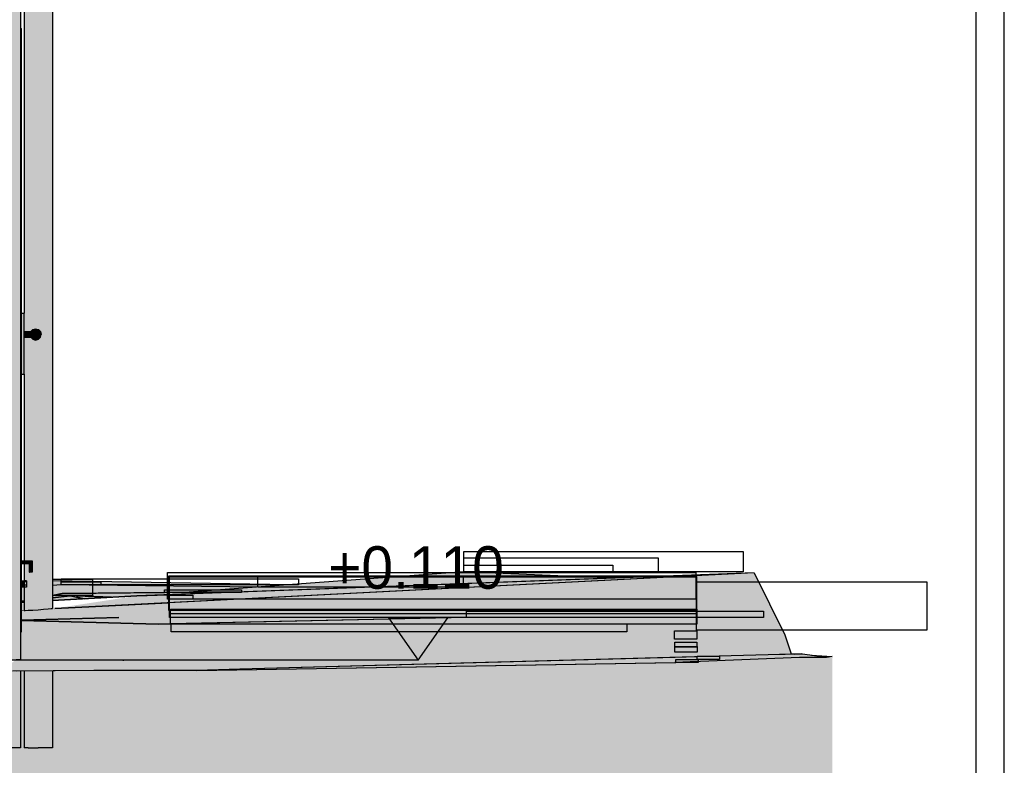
# Model space of a CAD drawing. Header units: metres. Extents: x 0 to 0.84, y 0 to 0.297.
# Tile 23 of 50: x 0.507 to 0.541, y 0.078 to 0.104. Entities that reach past the tile are written whole.
import ezdxf

# ---------------------------------------------------------------- set-up
doc = ezdxf.new("R2010")
doc.units = ezdxf.units.M
doc.linetypes.add('Teckovana 0.5x', pattern=[0.04, 0, -0.04])
for name, color, linetype, lineweight in [('Füllfläche', 7, 'Continuous', 13), ('Maßlinie 1_100', 7, 'Continuous', 25), ('Standard', 7, 'Continuous', 25)]:
    doc.layers.add(name, color=color, linetype=linetype, lineweight=lineweight)
doc.styles.add('ARIAL', font='ARIAL.TTF')
picture_1 = doc.add_image_def('image1.jpg', size_in_pixel=(1024, 1024))

msp = doc.modelspace()

# ---------------------------------------------------------------- hatches: boundary and pattern name
at = {"layer": 'Füllfläche', "linetype": 'Continuous', "lineweight": 25, "true_color": 0xababab, "transparency": 33554687}
msp.add_hatch(color=253, dxfattribs=at).paths.add_polyline_path([(0.071015, 0.078505), (0.071015, 0.057905), (0.535391, 0.057905), (0.535391, 0.081805), (0.506566, 0.081422), (0.42, 0.080354), (0.365207, 0.079894), (0.338434, 0.079638), (0.322602, 0.07908), (0.272598, 0.079208), (0.21, 0.078311), (0.15814, 0.078567), (0.095848, 0.078499)])
at = {"layer": 'Maßlinie 1_100', "linetype": 'Continuous', "lineweight": 25, "transparency": 33554687}
msp.add_hatch(color=7, dxfattribs=at).paths.add_polyline_path([(0.520765, 0.083197), (0.519715, 0.083197), (0.520765, 0.081697)])
at = {"layer": 'Standard', "linetype": 'Continuous', "lineweight": 25, "true_color": 0xf3f3f3, "transparency": 33554687}
h = msp.add_hatch(color=7, dxfattribs=at)
h.paths.add_polyline_path([(0.50671, 0.083099), (0.50671, 0.116099), (0.50491, 0.116099), (0.50491, 0.083099)])
h.paths.add_polyline_path([(0.39731, 0.116099), (0.39731, 0.083099), (0.50391, 0.083099), (0.50391, 0.116099)])
h.paths.add_polyline_path([(0.40801, 0.111449), (0.43741, 0.111449), (0.43741, 0.085199), (0.43756, 0.085199), (0.43756, 0.085199), (0.43756, 0.085099), (0.43756, 0.085099), (0.43756, 0.084799), (0.40786, 0.084799), (0.40786, 0.085199), (0.40801, 0.085199)], flags=16)
h.paths.add_polyline_path([(0.44801, 0.111449), (0.47741, 0.111449), (0.47741, 0.085199), (0.47756, 0.085199), (0.47756, 0.085199), (0.47756, 0.085099), (0.47756, 0.085099), (0.47756, 0.084799), (0.44786, 0.084799), (0.44786, 0.085199), (0.44801, 0.085199)], flags=16)
at = {"layer": 'Standard', "linetype": 'Continuous', "lineweight": 25, "true_color": 0xbababa, "transparency": 33554687}
h = msp.add_hatch(color=9, dxfattribs=at)
h.paths.add_polyline_path([(0.506877, 0.116175), (0.50684, 0.116175), (0.50684, 0.112966), (0.506877, 0.112966)])
h.paths.add_polyline_path([(0.50684, 0.093949), (0.506848, 0.093949), (0.506848, 0.093299), (0.506877, 0.093299), (0.506877, 0.112366), (0.50684, 0.112366)])
h.paths.add_polyline_path([(0.506848, 0.091799), (0.50684, 0.091799), (0.50684, 0.085199), (0.506877, 0.085199), (0.506877, 0.093099), (0.506848, 0.093099)])
h.paths.add_polyline_path([(0.50684, 0.083451), (0.506877, 0.083451), (0.506877, 0.085099), (0.50684, 0.085099)])
h.paths.add_polyline_path([(0.50684, 0.078599), (0.506877, 0.078599), (0.506877, 0.08131), (0.50684, 0.08131)])
h = msp.add_hatch(color=9, dxfattribs=at)
h.paths.add_polyline_path([(0.506985, 0.116175), (0.506877, 0.116175), (0.506877, 0.112966), (0.506985, 0.112966)])
h.paths.add_polyline_path([(0.506877, 0.093299), (0.506985, 0.093299), (0.506985, 0.112366), (0.506877, 0.112366)])
h.paths.add_polyline_path([(0.506877, 0.085199), (0.506985, 0.085199), (0.506985, 0.093099), (0.506877, 0.093099)])
h.paths.add_polyline_path([(0.506877, 0.083451), (0.506985, 0.083457), (0.506985, 0.085099), (0.506877, 0.085099)])
h.paths.add_polyline_path([(0.506877, 0.078599), (0.506985, 0.078599), (0.506985, 0.081311), (0.506877, 0.08131)])
at = {"layer": 'Standard', "linetype": 'Continuous', "lineweight": 25, "true_color": 0xc4c4c4, "transparency": 33554687}
h = msp.add_hatch(color=9, dxfattribs=at)
h.paths.add_polyline_path([(0.507146, 0.116175), (0.506985, 0.116175), (0.506985, 0.112966), (0.507146, 0.112966)])
h.paths.add_polyline_path([(0.506985, 0.093299), (0.507074, 0.093299), (0.507146, 0.093371), (0.507146, 0.112366), (0.506985, 0.112366)])
h.paths.add_polyline_path([(0.506985, 0.085199), (0.50713, 0.085199), (0.50713, 0.084799), (0.507031, 0.084799), (0.50702, 0.084799), (0.50702, 0.085099), (0.506985, 0.085099), (0.506985, 0.083457), (0.507146, 0.083466), (0.507146, 0.093027), (0.507074, 0.093099), (0.506985, 0.093099)])
h.paths.add_polyline_path([(0.506985, 0.078599), (0.507146, 0.078599), (0.507146, 0.081312), (0.506985, 0.081311)])
at = {"layer": 'Standard', "linetype": 'Continuous', "lineweight": 25, "true_color": 0xcdcdcd, "transparency": 33554687}
h = msp.add_hatch(color=254, dxfattribs=at)
h.paths.add_polyline_path([(0.507338, 0.116175), (0.507146, 0.116175), (0.507146, 0.112966), (0.50726, 0.112966), (0.50726, 0.112366), (0.507146, 0.112366), (0.507146, 0.093371), (0.507148, 0.093372), (0.507247, 0.093399), (0.507338, 0.093375)])
h.paths.add_polyline_path([(0.507146, 0.083466), (0.507338, 0.083479), (0.507338, 0.093023), (0.507247, 0.092999), (0.507148, 0.093026), (0.507146, 0.093027)])
h.paths.add_polyline_path([(0.507146, 0.078599), (0.507338, 0.078599), (0.507338, 0.081314), (0.507146, 0.081312)])
at = {"layer": 'Standard', "linetype": 'Continuous', "lineweight": 25, "true_color": 0xd3d3d3, "transparency": 33554687}
h = msp.add_hatch(color=254, dxfattribs=at)
h.paths.add_polyline_path([(0.507529, 0.116175), (0.507338, 0.116175), (0.507338, 0.093375), (0.507347, 0.093372), (0.507421, 0.093299), (0.507448, 0.093199), (0.507421, 0.093099), (0.507347, 0.093026), (0.507338, 0.093023), (0.507338, 0.083479), (0.507529, 0.083493)])
h.paths.add_polyline_path([(0.507338, 0.078599), (0.507529, 0.078599), (0.507529, 0.081315), (0.507338, 0.081314)])
at = {"layer": 'Standard', "linetype": 'Continuous', "lineweight": 25, "transparency": 33554687}
h = msp.add_hatch(color=254, dxfattribs=at)
h.paths.add_polyline_path([(0.507692, 0.116175), (0.507529, 0.116175), (0.507529, 0.083493), (0.507692, 0.083505)])
h.paths.add_polyline_path([(0.507529, 0.078599), (0.507692, 0.078599), (0.507692, 0.081316), (0.507529, 0.081315)])
at = {"layer": 'Standard', "linetype": 'Continuous', "lineweight": 25, "true_color": 0xd4d4d4, "transparency": 33554687}
h = msp.add_hatch(color=254, dxfattribs=at)
h.paths.add_polyline_path([(0.507801, 0.116175), (0.507692, 0.116175), (0.507692, 0.083505), (0.507801, 0.083515)])
h.paths.add_polyline_path([(0.507692, 0.078599), (0.507801, 0.078599), (0.507801, 0.081317), (0.507692, 0.081316)])
at = {"layer": 'Standard', "linetype": 'Continuous', "lineweight": 25, "true_color": 0xcecece, "transparency": 33554687}
h = msp.add_hatch(color=254, dxfattribs=at)
h.paths.add_polyline_path([(0.50784, 0.116175), (0.507801, 0.116175), (0.507801, 0.083515), (0.50784, 0.08352)])
h.paths.add_polyline_path([(0.507801, 0.078599), (0.50784, 0.078599), (0.50784, 0.081317), (0.507801, 0.081317)])
at = {"layer": 'Standard', "linetype": 'Continuous', "lineweight": 25, "true_color": 0xf3f3f3, "transparency": 33554687}
msp.add_hatch(color=7, dxfattribs=at).paths.add_polyline_path([(0.506751, 0.082699), (0.506751, 0.103999), (0.50671, 0.103999), (0.50671, 0.083099), (0.50671, 0.082699)])
at = {"layer": 'Standard', "linetype": 'Continuous', "lineweight": 25, "true_color": 0xd1d1d1, "transparency": 33554687}
for points in [[(0.506848, 0.091799), (0.506848, 0.093949), (0.506751, 0.093949), (0.506751, 0.091799)], [(0.507148, 0.093286), (0.507248, 0.093299), (0.507248, 0.093372), (0.507148, 0.093349)], [(0.507421, 0.093249), (0.507448, 0.093199), (0.507421, 0.093286)]]:
    msp.add_hatch(color=254, dxfattribs=at).paths.add_polyline_path(points)
at = {"layer": 'Standard', "linetype": 'Continuous', "lineweight": 25, "true_color": 0xcfcfcf, "transparency": 33554687}
for points in [[(0.507074, 0.093286), (0.507074, 0.093299), (0.506848, 0.093299), (0.506848, 0.093286)], [(0.507148, 0.093199), (0.507248, 0.093199), (0.507248, 0.093299), (0.507148, 0.093286)], [(0.507421, 0.093286), (0.507448, 0.093199), (0.507421, 0.093299)], [(0.507248, 0.093099), (0.507348, 0.093113), (0.507348, 0.093199), (0.507248, 0.093199)]]:
    msp.add_hatch(color=254, dxfattribs=at).paths.add_polyline_path(points)
at = {"layer": 'Standard', "linetype": 'Continuous', "lineweight": 25, "transparency": 33554687}
for color, points in [(254, [(0.506848, 0.093286), (0.506848, 0.093249), (0.507074, 0.093249), (0.507074, 0.093286)]), (9, [(0.507074, 0.093199), (0.507148, 0.093199), (0.507148, 0.093286), (0.507074, 0.093249)]), (254, [(0.507348, 0.093349), (0.507421, 0.093286), (0.507421, 0.093299), (0.507347, 0.093372)]), (7, [(0.507074, 0.093113), (0.507074, 0.093149), (0.507052, 0.093113)]), (7, [(0.511904, 0.083856), (0.512802, 0.083762), (0.530571, 0.084673), (0.530571, 0.084702), (0.511902, 0.084009)]), (7, [(0.511952, 0.083447), (0.530573, 0.084646), (0.530572, 0.084673), (0.511938, 0.083718)]), (7, [(0.511977, 0.083328), (0.530573, 0.084634), (0.530573, 0.084646), (0.511952, 0.083447)]), (7, [(0.511983, 0.083204), (0.52247, 0.083206), (0.530576, 0.08446), (0.530573, 0.084634), (0.511977, 0.083328)]), (7, [(0.522376, 0.08481), (0.512513, 0.084087), (0.514519, 0.084106), (0.520074, 0.084312)]), (7, [(0.522376, 0.08481), (0.520074, 0.084312), (0.526941, 0.084567)]), (7, [(0.522376, 0.08481), (0.526941, 0.084567), (0.527641, 0.084593)]), (7, [(0.50684, 0.084493), (0.50684, 0.084496), (0.506751, 0.084489), (0.506751, 0.084486)]), (7, [(0.50684, 0.084493), (0.506751, 0.084486), (0.506751, 0.084486)]), (7, [(0.50684, 0.084464), (0.50684, 0.084493), (0.506751, 0.084486), (0.506751, 0.084458)]), (7, [(0.50684, 0.084462), (0.50684, 0.084464), (0.506751, 0.084458), (0.506751, 0.084456)]), (7, [(0.50684, 0.084348), (0.50684, 0.084462), (0.506751, 0.084456), (0.506751, 0.084325)]), (7, [(0.50684, 0.084278), (0.50684, 0.084348), (0.506751, 0.084325), (0.506751, 0.084273)]), (7, [(0.508154, 0.084352), (0.515103, 0.084277), (0.516222, 0.084359), (0.50784, 0.084499), (0.50784, 0.084334)]), (7, [(0.515103, 0.084277), (0.508154, 0.084352), (0.507854, 0.083984), (0.508188, 0.084046), (0.511795, 0.08408), (0.512513, 0.084087)]), (7, [(0.530599, 0.082761), (0.530576, 0.08446), (0.52247, 0.083206)]), (7, [(0.511795, 0.08408), (0.511799, 0.084005), (0.511902, 0.084009), (0.514519, 0.084106)]), (7, [(0.511904, 0.083856), (0.511914, 0.083717), (0.511938, 0.083718), (0.512802, 0.083762)]), (7, [(0.506985, 0.083457), (0.506877, 0.083451), (0.50684, 0.083451), (0.50684, 0.08347), (0.506751, 0.083465), (0.506751, 0.083445)]), (7, [(0.506985, 0.083457), (0.506877, 0.083451), (0.50684, 0.083451), (0.50684, 0.08347), (0.506751, 0.083465), (0.506751, 0.083445)]), (7, [(0.52247, 0.083206), (0.511983, 0.083204), (0.511987, 0.082982), (0.512013, 0.082982)]), (7, [(0.512014, 0.082965), (0.52811, 0.082687), (0.530601, 0.082677), (0.530599, 0.082761), (0.52247, 0.083206), (0.512013, 0.082982)]), (7, [(0.512032, 0.0827), (0.52811, 0.082687), (0.512014, 0.082965)]), (7, [(0.529823, 0.082441), (0.529826, 0.082154), (0.530608, 0.082154), (0.530604, 0.082437)]), (7, [(0.529826, 0.082154), (0.529829, 0.081984), (0.53061, 0.081971), (0.530608, 0.082154)]), (7, [(0.529829, 0.081984), (0.529831, 0.081794), (0.529841, 0.081794), (0.530612, 0.081815), (0.53061, 0.081971)]), (7, [(0.530618, 0.081719), (0.530622, 0.081815), (0.529841, 0.081794), (0.529837, 0.081702)]), (7, [(0.529868, 0.081618), (0.530616, 0.081649), (0.530618, 0.081719), (0.529837, 0.081702), (0.529834, 0.081618)]), (7, [(0.529834, 0.081618), (0.529834, 0.081618), (0.529868, 0.081618)]), (7, [(0.506985, 0.078599), (0.507146, 0.078599), (0.507146, 0.081312), (0.506985, 0.081311)]), (7, [(0.507146, 0.078599), (0.507338, 0.078599), (0.507338, 0.081314), (0.507146, 0.081312)]), (7, [(0.507338, 0.078599), (0.507529, 0.078599), (0.507529, 0.081315), (0.507338, 0.081314)]), (7, [(0.507529, 0.078599), (0.507692, 0.078599), (0.507692, 0.081316), (0.507529, 0.081315)]), (7, [(0.507692, 0.078599), (0.507801, 0.078599), (0.507801, 0.081317), (0.507692, 0.081316)]), (7, [(0.507801, 0.078599), (0.50784, 0.078599), (0.50784, 0.081317), (0.507801, 0.081317)])]:
    msp.add_hatch(color=color, dxfattribs=at).paths.add_polyline_path(points)
at = {"layer": 'Standard', "linetype": 'Continuous', "lineweight": 25, "true_color": 0xd4d4d4, "transparency": 33554687}
msp.add_hatch(color=254, dxfattribs=at).paths.add_polyline_path([(0.506848, 0.093249), (0.506848, 0.093199), (0.507074, 0.093199), (0.507074, 0.093249)])
at = {"layer": 'Standard', "linetype": 'Continuous', "lineweight": 25, "true_color": 0xbebebe, "transparency": 33554687}
for points in [[(0.507074, 0.093286), (0.507148, 0.093349), (0.507148, 0.093372), (0.507074, 0.093299)], [(0.506848, 0.093149), (0.506848, 0.093113), (0.507074, 0.093113), (0.507074, 0.093149)], [(0.507347, 0.093026), (0.507421, 0.093099), (0.507421, 0.093113), (0.507348, 0.093049)]]:
    msp.add_hatch(color=9, dxfattribs=at).paths.add_polyline_path(points)
at = {"layer": 'Standard', "linetype": 'Continuous', "lineweight": 25, "true_color": 0xc2c2c2, "transparency": 33554687}
for points in [[(0.507074, 0.093249), (0.507148, 0.093286), (0.507148, 0.093349), (0.507074, 0.093286)], [(0.507248, 0.093026), (0.507348, 0.093049), (0.507348, 0.093113), (0.507248, 0.093099)]]:
    msp.add_hatch(color=9, dxfattribs=at).paths.add_polyline_path(points)
at = {"layer": 'Standard', "linetype": 'Continuous', "lineweight": 25, "true_color": 0xcacaca, "transparency": 33554687}
msp.add_hatch(color=9, dxfattribs=at).paths.add_polyline_path([(0.507148, 0.093349), (0.507248, 0.093372), (0.507247, 0.093399), (0.507148, 0.093372)])
at = {"layer": 'Standard', "linetype": 'Continuous', "lineweight": 25, "true_color": 0xd3d3d3, "transparency": 33554687}
msp.add_hatch(color=254, dxfattribs=at).paths.add_polyline_path([(0.507248, 0.093372), (0.507348, 0.093349), (0.507347, 0.093372), (0.507247, 0.093399)])
at = {"layer": 'Standard', "linetype": 'Continuous', "lineweight": 25, "true_color": 0xd9d9d9, "transparency": 33554687}
for points in [[(0.507248, 0.093299), (0.507348, 0.093286), (0.507348, 0.093349), (0.507248, 0.093372)], [(0.507348, 0.093286), (0.507421, 0.093249), (0.507421, 0.093286), (0.507348, 0.093349)]]:
    msp.add_hatch(color=254, dxfattribs=at).paths.add_polyline_path(points)
at = {"layer": 'Standard', "linetype": 'Continuous', "lineweight": 25, "true_color": 0xd8d8d8, "transparency": 33554687}
for points in [[(0.507248, 0.093199), (0.507348, 0.093199), (0.507348, 0.093286), (0.507248, 0.093299)], [(0.507348, 0.093199), (0.507421, 0.093199), (0.507421, 0.093249), (0.507348, 0.093286)]]:
    msp.add_hatch(color=254, dxfattribs=at).paths.add_polyline_path(points)
at = {"layer": 'Standard', "linetype": 'Continuous', "lineweight": 25, "true_color": 0xd0d0d0, "transparency": 33554687}
msp.add_hatch(color=254, dxfattribs=at).paths.add_polyline_path([(0.507421, 0.093199), (0.507448, 0.093199), (0.507421, 0.093249)])
at = {"layer": 'Standard', "linetype": 'Continuous', "lineweight": 25, "true_color": 0xcccccc, "transparency": 33554687}
msp.add_hatch(color=254, dxfattribs=at).paths.add_polyline_path([(0.506848, 0.093199), (0.506848, 0.093149), (0.507074, 0.093149), (0.507074, 0.093199)])
at = {"layer": 'Standard', "linetype": 'Continuous', "lineweight": 25, "true_color": 0xbababa, "transparency": 33554687}
for points in [[(0.506848, 0.093113), (0.506848, 0.093099), (0.507074, 0.093099), (0.507074, 0.093113)], [(0.507074, 0.093113), (0.507148, 0.093049), (0.507148, 0.093113), (0.507074, 0.093149)], [(0.507074, 0.093099), (0.507148, 0.093026), (0.507148, 0.093049), (0.507074, 0.093113)], [(0.507148, 0.093049), (0.507248, 0.093026), (0.507248, 0.093099), (0.507148, 0.093113)], [(0.507148, 0.093026), (0.507247, 0.092999), (0.507248, 0.093026), (0.507148, 0.093049)], [(0.507247, 0.092999), (0.507347, 0.093026), (0.507348, 0.093049), (0.507248, 0.093026)], [(0.508691, 0.083969), (0.509069, 0.083954), (0.508188, 0.084046)], [(0.509127, 0.083873), (0.508691, 0.083969), (0.508546, 0.083953), (0.508977, 0.083865)], [(0.510823, 0.083969), (0.510965, 0.083668), (0.511938, 0.083718), (0.512802, 0.083762)], [(0.50737, 0.082061), (0.506941, 0.082274), (0.50671, 0.081938), (0.50671, 0.081782)]]:
    msp.add_hatch(color=9, dxfattribs=at).paths.add_polyline_path(points)
at = {"layer": 'Standard', "linetype": 'Continuous', "lineweight": 25, "true_color": 0xbbbbbb, "transparency": 33554687}
for points in [[(0.507074, 0.093149), (0.507148, 0.093113), (0.507148, 0.093199), (0.507074, 0.093199)], [(0.515103, 0.084277), (0.508154, 0.084352), (0.507854, 0.083984), (0.508188, 0.084046), (0.511795, 0.08408), (0.512513, 0.084087)], [(0.511068, 0.082987), (0.510193, 0.083203), (0.506751, 0.083111), (0.506751, 0.083101)]]:
    msp.add_hatch(color=9, dxfattribs=at).paths.add_polyline_path(points)
at = {"layer": 'Standard', "linetype": 'Continuous', "lineweight": 25, "true_color": 0xc7c7c7, "transparency": 33554687}
for points in [[(0.507148, 0.093113), (0.507248, 0.093099), (0.507248, 0.093199), (0.507148, 0.093199)], [(0.507421, 0.093099), (0.507448, 0.093199), (0.507421, 0.093113)]]:
    msp.add_hatch(color=9, dxfattribs=at).paths.add_polyline_path(points)
at = {"layer": 'Standard', "linetype": 'Continuous', "lineweight": 25, "true_color": 0xd2d2d2, "transparency": 33554687}
msp.add_hatch(color=254, dxfattribs=at).paths.add_polyline_path([(0.507348, 0.093113), (0.507421, 0.093149), (0.507421, 0.093199), (0.507348, 0.093199)])
at = {"layer": 'Standard', "linetype": 'Continuous', "lineweight": 25, "true_color": 0xc8c8c8, "transparency": 33554687}
msp.add_hatch(color=9, dxfattribs=at).paths.add_polyline_path([(0.507348, 0.093049), (0.507421, 0.093113), (0.507421, 0.093149), (0.507348, 0.093113)])
at = {"layer": 'Standard', "linetype": 'Continuous', "lineweight": 25, "true_color": 0xcecece, "transparency": 33554687}
msp.add_hatch(color=254, dxfattribs=at).paths.add_polyline_path([(0.507421, 0.093149), (0.507448, 0.093199), (0.507421, 0.093199)])
at = {"layer": 'Standard', "linetype": 'Continuous', "lineweight": 25, "true_color": 0xcbcbcb, "transparency": 33554687}
msp.add_hatch(color=9, dxfattribs=at).paths.add_polyline_path([(0.507421, 0.093113), (0.507448, 0.093199), (0.507421, 0.093149)])
at = {"layer": 'Standard', "linetype": 'Continuous', "lineweight": 25, "true_color": 0x1e5d86, "transparency": 33554687}
msp.add_hatch(color=146, dxfattribs=at).paths.add_polyline_path([(0.507031, 0.084799), (0.50713, 0.084799), (0.50713, 0.085199), (0.506751, 0.085199), (0.506751, 0.085099), (0.507031, 0.085099)])
at = {"layer": 'Standard', "linetype": 'Continuous', "lineweight": 25, "true_color": 0x1b5277, "transparency": 33554687}
msp.add_hatch(color=146, dxfattribs=at).paths.add_polyline_path([(0.50702, 0.085099), (0.50702, 0.084799), (0.507031, 0.084799), (0.507031, 0.085099)])
at = {"layer": 'Standard', "linetype": 'Continuous', "lineweight": 25, "true_color": 0xb8b8b8, "transparency": 33554687}
for points in [[(0.532629, 0.084778), (0.509363, 0.083586), (0.506751, 0.083122), (0.506751, 0.083112)], [(0.510193, 0.083203), (0.532629, 0.084778), (0.506751, 0.083112), (0.506751, 0.083111)], [(0.50684, 0.084348), (0.50684, 0.084462), (0.506751, 0.084456), (0.506751, 0.084325)], [(0.507925, 0.083523), (0.509363, 0.083586), (0.510965, 0.083668), (0.510823, 0.083969)], [(0.507925, 0.083523), (0.50784, 0.083537), (0.50784, 0.08352), (0.507801, 0.083515), (0.507692, 0.083505), (0.507529, 0.083493), (0.507338, 0.083479), (0.507146, 0.083466), (0.506985, 0.083457), (0.506877, 0.083451), (0.50684, 0.083451), (0.50684, 0.083698), (0.506751, 0.083713), (0.506751, 0.083135)], [(0.534342, 0.081913), (0.534318, 0.081915), (0.533127, 0.081884)], [(0.533945, 0.081915), (0.533734, 0.0819), (0.533967, 0.081906)]]:
    msp.add_hatch(color=9, dxfattribs=at).paths.add_polyline_path(points)
at = {"layer": 'Standard', "linetype": 'Continuous', "lineweight": 25, "true_color": 0xb9b9b9, "transparency": 33554687}
for points in [[(0.52247, 0.083206), (0.532629, 0.084778), (0.510193, 0.083203)], [(0.532629, 0.084778), (0.510823, 0.083969), (0.512802, 0.083762), (0.530572, 0.084673)], [(0.522376, 0.08481), (0.526941, 0.084567), (0.527641, 0.084593)], [(0.533713, 0.08259), (0.532629, 0.084778), (0.52247, 0.083206)], [(0.50684, 0.084278), (0.50684, 0.084348), (0.506751, 0.084325), (0.506751, 0.084273)], [(0.508154, 0.084352), (0.515103, 0.084277), (0.516222, 0.084359), (0.50784, 0.084499), (0.50784, 0.084334)], [(0.508188, 0.084046), (0.509069, 0.083954), (0.509925, 0.083918), (0.510823, 0.083969), (0.511902, 0.084009), (0.514519, 0.084106)], [(0.508691, 0.083969), (0.509127, 0.083873), (0.509925, 0.083918)], [(0.511572, 0.082973), (0.512013, 0.082982), (0.52247, 0.083206), (0.510193, 0.083203), (0.511068, 0.082987)], [(0.533713, 0.08259), (0.52247, 0.083206), (0.511572, 0.082973)], [(0.506844, 0.082688), (0.511572, 0.082973), (0.506751, 0.083101), (0.506751, 0.082829)], [(0.506844, 0.082688), (0.533713, 0.08259), (0.511572, 0.082973)], [(0.509962, 0.082514), (0.533713, 0.08259), (0.506844, 0.082688)], [(0.506941, 0.082274), (0.509962, 0.082514), (0.506844, 0.082688)], [(0.506941, 0.082274), (0.519623, 0.082154), (0.509962, 0.082514)], [(0.519623, 0.082154), (0.533713, 0.08259), (0.509962, 0.082514)], [(0.519623, 0.082154), (0.531338, 0.082154), (0.533713, 0.08259)], [(0.533945, 0.081915), (0.533713, 0.08259), (0.531338, 0.082154)], [(0.50737, 0.082061), (0.519623, 0.082154), (0.506941, 0.082274)], [(0.510338, 0.081671), (0.519623, 0.082154), (0.50737, 0.082061)], [(0.510338, 0.081671), (0.523988, 0.081634), (0.52765, 0.081734), (0.519623, 0.082154)], [(0.533945, 0.081915), (0.531338, 0.082154), (0.519623, 0.082154)], [(0.533945, 0.081915), (0.519623, 0.082154), (0.52765, 0.081734), (0.529841, 0.081794), (0.530622, 0.081815), (0.533127, 0.081884), (0.533734, 0.0819)], [(0.510338, 0.081671), (0.50737, 0.082061), (0.50671, 0.081782), (0.50671, 0.081717)], [(0.50619, 0.081435), (0.510338, 0.081671), (0.50671, 0.081717), (0.50671, 0.081714), (0.506556, 0.081716)], [(0.50619, 0.081435), (0.520855, 0.081548), (0.523988, 0.081634), (0.510338, 0.081671)], [(0.509303, 0.081328), (0.51294, 0.08133), (0.51446, 0.081374), (0.520855, 0.081548), (0.50619, 0.081435)], [(0.506426, 0.081307), (0.509303, 0.081328), (0.50619, 0.081435)]]:
    msp.add_hatch(color=9, dxfattribs=at).paths.add_polyline_path(points)
at = {"layer": 'Standard', "linetype": 'Continuous', "lineweight": 25, "true_color": 0xb7b7b7, "transparency": 33554687}
for points in [[(0.522376, 0.08481), (0.512513, 0.084087), (0.514519, 0.084106), (0.520074, 0.084312)], [(0.522376, 0.08481), (0.520074, 0.084312), (0.526941, 0.084567)], [(0.50684, 0.084493), (0.50684, 0.084496), (0.506751, 0.084489), (0.506751, 0.084486)], [(0.50684, 0.084493), (0.506751, 0.084486), (0.506751, 0.084486)], [(0.50684, 0.084464), (0.50684, 0.084493), (0.506751, 0.084486), (0.506751, 0.084458)], [(0.50684, 0.084462), (0.50684, 0.084464), (0.506751, 0.084458), (0.506751, 0.084456)]]:
    msp.add_hatch(color=9, dxfattribs=at).paths.add_polyline_path(points)
at = {"layer": 'Standard', "linetype": 'Continuous', "lineweight": 25, "true_color": 0xb8b8b8, "transparency": 33554687}
h = msp.add_hatch(color=9, dxfattribs=at)
h.paths.add_polyline_path([(0.508154, 0.084352), (0.50784, 0.084334), (0.50784, 0.084326)])
h.paths.add_polyline_path([(0.50684, 0.084243), (0.50684, 0.084278), (0.506751, 0.084273), (0.506751, 0.084236)])
at = {"layer": 'Standard', "linetype": 'Continuous', "lineweight": 25, "true_color": 0xb9b9b9, "transparency": 33554687}
h = msp.add_hatch(color=9, dxfattribs=at)
h.paths.add_polyline_path([(0.508154, 0.084352), (0.50784, 0.084326), (0.50784, 0.083981), (0.507854, 0.083984)])
h.paths.add_polyline_path([(0.50684, 0.083795), (0.50684, 0.084243), (0.506751, 0.084236), (0.506751, 0.083779)])
at = {"layer": 'Standard', "linetype": 'Continuous', "lineweight": 25, "transparency": 33554687}
h = msp.add_hatch(color=7, dxfattribs=at)
h.paths.add_polyline_path([(0.508154, 0.084352), (0.50784, 0.084334), (0.50784, 0.084326)])
h.paths.add_polyline_path([(0.50684, 0.084243), (0.50684, 0.084278), (0.506751, 0.084273), (0.506751, 0.084236)])
h = msp.add_hatch(color=7, dxfattribs=at)
h.paths.add_polyline_path([(0.507854, 0.083984), (0.508154, 0.084352), (0.50784, 0.084326), (0.50784, 0.083981)])
h.paths.add_polyline_path([(0.50684, 0.083795), (0.50684, 0.084243), (0.506751, 0.084236), (0.506751, 0.083779)])
at = {"layer": 'Standard', "linetype": 'Continuous', "lineweight": 25, "true_color": 0xb8b8b8, "transparency": 33554687}
h = msp.add_hatch(color=9, dxfattribs=at)
h.paths.add_polyline_path([(0.508471, 0.083969), (0.508546, 0.083953), (0.508691, 0.083969), (0.508188, 0.084046), (0.50784, 0.083981), (0.50784, 0.083893)])
h.paths.add_polyline_path([(0.50684, 0.083773), (0.50684, 0.083795), (0.506751, 0.083779), (0.506751, 0.083762)])
at = {"layer": 'Standard', "linetype": 'Continuous', "lineweight": 25, "true_color": 0x4d4d4d, "transparency": 33554687}
h = msp.add_hatch(color=251, dxfattribs=at)
h.paths.add_polyline_path([(0.508471, 0.083969), (0.508546, 0.083953), (0.508691, 0.083969), (0.508188, 0.084046), (0.50784, 0.083981), (0.50784, 0.083893)])
h.paths.add_polyline_path([(0.50684, 0.083773), (0.50684, 0.083795), (0.506751, 0.083779), (0.506751, 0.083762)])
at = {"layer": 'Standard', "linetype": 'Continuous', "lineweight": 25, "true_color": 0xbcbcbc, "transparency": 33554687}
h = msp.add_hatch(color=9, dxfattribs=at)
h.paths.add_polyline_path([(0.508977, 0.083865), (0.508471, 0.083969), (0.50784, 0.083888), (0.50784, 0.083801)])
h.paths.add_polyline_path([(0.50684, 0.083744), (0.50684, 0.083759), (0.506751, 0.083748), (0.506751, 0.083739)])
at = {"layer": 'Standard', "linetype": 'Continuous', "lineweight": 25, "true_color": 0xb6b6b6, "transparency": 33554687}
h = msp.add_hatch(color=253, dxfattribs=at)
h.paths.add_polyline_path([(0.508471, 0.083969), (0.50784, 0.083893), (0.50784, 0.083888)])
h.paths.add_polyline_path([(0.50684, 0.083759), (0.50684, 0.083773), (0.506751, 0.083762), (0.506751, 0.083748)])
at = {"layer": 'Standard', "linetype": 'Continuous', "lineweight": 25, "true_color": 0xb7b7b7, "transparency": 33554687}
h = msp.add_hatch(color=9, dxfattribs=at)
h.paths.add_polyline_path([(0.507925, 0.083523), (0.510823, 0.083969), (0.50784, 0.083801), (0.50784, 0.083537)])
h.paths.add_polyline_path([(0.50684, 0.083698), (0.50684, 0.083744), (0.506751, 0.083739), (0.506751, 0.083713)])
at = {"layer": 'Standard', "linetype": 'Continuous', "lineweight": 25, "true_color": 0x4d4d4d, "transparency": 33554687}
h = msp.add_hatch(color=251, dxfattribs=at)
h.paths.add_polyline_path([(0.507925, 0.083523), (0.510823, 0.083969), (0.50784, 0.083801), (0.50784, 0.083537)])
h.paths.add_polyline_path([(0.50684, 0.083698), (0.50684, 0.083744), (0.506751, 0.083739), (0.506751, 0.083713)])
at = {"layer": 'Standard', "linetype": 'Continuous', "lineweight": 25, "true_color": 0x4c4c4c, "transparency": 33554687}
h = msp.add_hatch(color=251, dxfattribs=at)
h.paths.add_polyline_path([(0.508471, 0.083969), (0.50784, 0.083893), (0.50784, 0.083888)])
h.paths.add_polyline_path([(0.50684, 0.083759), (0.50684, 0.083773), (0.506751, 0.083762), (0.506751, 0.083748)])
at = {"layer": 'Standard', "linetype": 'Continuous', "lineweight": 25, "true_color": 0x4f4f4f, "transparency": 33554687}
h = msp.add_hatch(color=251, dxfattribs=at)
h.paths.add_polyline_path([(0.508977, 0.083865), (0.508471, 0.083969), (0.50784, 0.083888), (0.50784, 0.083801)])
h.paths.add_polyline_path([(0.50684, 0.083744), (0.50684, 0.083759), (0.506751, 0.083748), (0.506751, 0.083739)])
at = {"layer": 'Standard', "linetype": 'Continuous', "lineweight": 25, "true_color": 0x4d4d4d, "transparency": 33554687}
for points in [[(0.507925, 0.083523), (0.509363, 0.083586), (0.510965, 0.083668), (0.510823, 0.083969)], [(0.511795, 0.08408), (0.508188, 0.084046), (0.509069, 0.083954), (0.509925, 0.083918), (0.510823, 0.083969), (0.511799, 0.084005)], [(0.508691, 0.083969), (0.509127, 0.083873), (0.509925, 0.083918)], [(0.511904, 0.083856), (0.511902, 0.084009), (0.510823, 0.083969)], [(0.511952, 0.083447), (0.511938, 0.083718), (0.509363, 0.083586), (0.506751, 0.083122), (0.506751, 0.083112)], [(0.507925, 0.083523), (0.50784, 0.083537), (0.50784, 0.08352), (0.507801, 0.083515), (0.507692, 0.083505), (0.507529, 0.083493), (0.507338, 0.083479), (0.507146, 0.083466), (0.506985, 0.083457), (0.506877, 0.083451), (0.50684, 0.083451), (0.50684, 0.083698), (0.506751, 0.083713), (0.506751, 0.083135)], [(0.511977, 0.083328), (0.511952, 0.083447), (0.506751, 0.083112), (0.506751, 0.083111), (0.510193, 0.083203)], [(0.511983, 0.083204), (0.511977, 0.083328), (0.510193, 0.083203)], [(0.511983, 0.083204), (0.510193, 0.083203), (0.511068, 0.082987), (0.511572, 0.082973), (0.511987, 0.082982)], [(0.506844, 0.082688), (0.511572, 0.082973), (0.506751, 0.083101), (0.506751, 0.082829)], [(0.512034, 0.082669), (0.512014, 0.082965), (0.511572, 0.082973), (0.506844, 0.082688)], [(0.512014, 0.082965), (0.512013, 0.082982), (0.511572, 0.082973)], [(0.506941, 0.082274), (0.509962, 0.082514), (0.506844, 0.082688)], [(0.512046, 0.082521), (0.512034, 0.082669), (0.506844, 0.082688), (0.509962, 0.082514)], [(0.51206, 0.082226), (0.512049, 0.082436), (0.509962, 0.082514), (0.506941, 0.082274)], [(0.512049, 0.082436), (0.512046, 0.082521), (0.509962, 0.082514)], [(0.512032, 0.0827), (0.512034, 0.082669), (0.530602, 0.082602), (0.530602, 0.082644), (0.52811, 0.082687)], [(0.512045, 0.082526), (0.513243, 0.082525), (0.530603, 0.08258), (0.530602, 0.082602), (0.512034, 0.082669)], [(0.512045, 0.082526), (0.512046, 0.082521), (0.513243, 0.082525)], [(0.512049, 0.082436), (0.519623, 0.082154), (0.529031, 0.082445), (0.513243, 0.082525), (0.512046, 0.082521)], [(0.529031, 0.082445), (0.530604, 0.082494), (0.530603, 0.08258), (0.513243, 0.082525)], [(0.529823, 0.082441), (0.529031, 0.082445), (0.519623, 0.082154), (0.529826, 0.082154)], [(0.52811, 0.082687), (0.530602, 0.082644), (0.530601, 0.082677)], [(0.530604, 0.082437), (0.530604, 0.082494), (0.529031, 0.082445)], [(0.512064, 0.082097), (0.51206, 0.082226), (0.506941, 0.082274), (0.50737, 0.082061)], [(0.510297, 0.081677), (0.510424, 0.081676), (0.512078, 0.081762), (0.512064, 0.082097), (0.50737, 0.082061)], [(0.519623, 0.082154), (0.512078, 0.081762), (0.512082, 0.081678), (0.510424, 0.081676), (0.510338, 0.081671), (0.523988, 0.081634), (0.52765, 0.081734)], [(0.51206, 0.082226), (0.519623, 0.082154), (0.512049, 0.082436)], [(0.512064, 0.082097), (0.519623, 0.082154), (0.51206, 0.082226)], [(0.512078, 0.081762), (0.519623, 0.082154), (0.512064, 0.082097)], [(0.529826, 0.082154), (0.519623, 0.082154), (0.529829, 0.081984)], [(0.529829, 0.081984), (0.519623, 0.082154), (0.52765, 0.081734), (0.529831, 0.081794)], [(0.510297, 0.081677), (0.50737, 0.082061), (0.50671, 0.081782), (0.50671, 0.081717)], [(0.510424, 0.081676), (0.512082, 0.081678), (0.512078, 0.081762)], [(0.506565, 0.081456), (0.510338, 0.081671), (0.50671, 0.081717), (0.50671, 0.081714), (0.50656, 0.081716)], [(0.510338, 0.081671), (0.506565, 0.081456), (0.506565, 0.081438), (0.520855, 0.081548), (0.523988, 0.081634)], [(0.506565, 0.081438), (0.506566, 0.081422), (0.509303, 0.081328), (0.51294, 0.08133), (0.51446, 0.081374), (0.520855, 0.081548)], [(0.506568, 0.081308), (0.509303, 0.081328), (0.506566, 0.081422)], [(0.510338, 0.081671), (0.510297, 0.081677), (0.50671, 0.081717), (0.50671, 0.081717)], [(0.510297, 0.081677), (0.510338, 0.081671), (0.510424, 0.081676)]]:
    msp.add_hatch(color=251, dxfattribs=at).paths.add_polyline_path(points)
at = {"layer": 'Standard', "linetype": 'Continuous', "lineweight": 25, "true_color": 0x4e4e4e, "transparency": 33554687}
for points in [[(0.508691, 0.083969), (0.509069, 0.083954), (0.508188, 0.084046)], [(0.509127, 0.083873), (0.508691, 0.083969), (0.508546, 0.083953), (0.508977, 0.083865)], [(0.511904, 0.083856), (0.510823, 0.083969), (0.510965, 0.083668), (0.511914, 0.083717)], [(0.511068, 0.082987), (0.510193, 0.083203), (0.506751, 0.083111), (0.506751, 0.083101)], [(0.50737, 0.082061), (0.506941, 0.082274), (0.50671, 0.081938), (0.50671, 0.081782)]]:
    msp.add_hatch(color=251, dxfattribs=at).paths.add_polyline_path(points)
at = {"layer": 'Standard', "linetype": 'Continuous', "lineweight": 25, "true_color": 0xb6b6b6, "transparency": 33554687}
msp.add_hatch(color=253, dxfattribs=at).paths.add_polyline_path([(0.509363, 0.083586), (0.507925, 0.083523), (0.506751, 0.083135), (0.506751, 0.083122)])
at = {"layer": 'Standard', "linetype": 'Continuous', "lineweight": 25, "true_color": 0x4c4c4c, "transparency": 33554687}
msp.add_hatch(color=251, dxfattribs=at).paths.add_polyline_path([(0.509363, 0.083586), (0.507925, 0.083523), (0.506751, 0.083135), (0.506751, 0.083122)])
at = {"layer": 'Standard', "linetype": 'Continuous', "lineweight": 25, "true_color": 0x1e5d86, "transparency": 33554687}
h = msp.add_hatch(color=146, dxfattribs=at)
h.paths.add_polyline_path([(0.50671, 0.083099), (0.50491, 0.083099), (0.50491, 0.081699), (0.505691, 0.081708), (0.506556, 0.081716), (0.50656, 0.081716), (0.50671, 0.081714)])
h.paths.add_polyline_path([(0.39731, 0.083099), (0.39731, 0.080491), (0.410361, 0.080558), (0.421625, 0.080609), (0.429282, 0.080716), (0.43543, 0.080839), (0.44748, 0.080972), (0.459135, 0.081135), (0.473766, 0.081357), (0.474275, 0.081363), (0.50391, 0.081688), (0.50391, 0.083099)])
h.paths.add_polyline_path([(0.506568, 0.081308), (0.506426, 0.081307), (0.50491, 0.081296), (0.50491, 0.078599), (0.50671, 0.078599), (0.50671, 0.081309)])
h.paths.add_polyline_path([(0.476578, 0.081096), (0.472536, 0.081074), (0.45453, 0.08096), (0.431977, 0.080497), (0.42417, 0.08039), (0.413031, 0.080293), (0.397898, 0.080293), (0.39731, 0.080293), (0.39731, 0.078599), (0.50391, 0.078599), (0.50391, 0.081289)])
at = {"layer": 'Standard', "linetype": 'Continuous', "lineweight": 25, "transparency": 33554687}
h = msp.add_hatch(color=7, dxfattribs=at)
h.paths.add_polyline_path([(0.50391, 0.081688), (0.50391, 0.083099), (0.503308, 0.083099), (0.503308, 0.081681)])
h.paths.add_polyline_path([(0.506568, 0.081308), (0.506426, 0.081307), (0.50491, 0.081296), (0.50491, 0.078599), (0.50671, 0.078599), (0.50671, 0.081309)])
h.paths.add_polyline_path([(0.476578, 0.081096), (0.472536, 0.081074), (0.45453, 0.08096), (0.431977, 0.080497), (0.42417, 0.08039), (0.413031, 0.080293), (0.397898, 0.080293), (0.39731, 0.080293), (0.39731, 0.078599), (0.50391, 0.078599), (0.50391, 0.081289)])
at = {"layer": 'Standard', "linetype": 'Continuous', "lineweight": 25, "true_color": 0xb0b0b0, "transparency": 33554687}
msp.add_hatch(color=253, dxfattribs=at).paths.add_polyline_path([(0.506844, 0.082688), (0.506751, 0.082829), (0.506751, 0.082699), (0.50671, 0.082699), (0.50671, 0.082232)])
at = {"layer": 'Standard', "linetype": 'Continuous', "lineweight": 25, "true_color": 0x4a4a4a, "transparency": 33554687}
for points in [[(0.506844, 0.082688), (0.506751, 0.082829), (0.506751, 0.082699), (0.50671, 0.082699), (0.50671, 0.082232)], [(0.506941, 0.082274), (0.506844, 0.082688), (0.50671, 0.082232), (0.50671, 0.081938)]]:
    msp.add_hatch(color=251, dxfattribs=at).paths.add_polyline_path(points)
at = {"layer": 'Standard', "linetype": 'Continuous', "lineweight": 25, "true_color": 0xb2b2b2, "transparency": 33554687}
msp.add_hatch(color=253, dxfattribs=at).paths.add_polyline_path([(0.506941, 0.082274), (0.506844, 0.082688), (0.50671, 0.082232), (0.50671, 0.081938)])
at = {"layer": 'Standard', "linetype": 'Continuous', "lineweight": 25, "true_color": 0xaaaaaa, "transparency": 33554687}
for points in [[(0.529868, 0.081618), (0.534233, 0.081796), (0.51446, 0.081374), (0.51294, 0.08133)], [(0.534233, 0.081796), (0.534316, 0.081913), (0.533127, 0.081884), (0.51446, 0.081374)], [(0.534233, 0.081796), (0.535187, 0.081796), (0.534342, 0.081913), (0.534316, 0.081913)]]:
    msp.add_hatch(color=253, dxfattribs=at).paths.add_polyline_path(points)
at = {"layer": 'Standard', "linetype": 'Continuous', "lineweight": 25, "true_color": 0x474747, "transparency": 33554687}
for points in [[(0.51446, 0.081374), (0.529837, 0.081702), (0.529841, 0.081794)], [(0.529837, 0.081702), (0.51446, 0.081374), (0.51294, 0.08133), (0.529834, 0.081618)]]:
    msp.add_hatch(color=49, dxfattribs=at).paths.add_polyline_path(points)
at = {"layer": 'Standard', "linetype": 'Continuous', "lineweight": 25, "true_color": 0xb6b6b6, "transparency": 33554687}
h = msp.add_hatch(color=253, dxfattribs=at)
h.paths.add_polyline_path([(0.535187, 0.081796), (0.535391, 0.081823), (0.534654, 0.08187)])
h.paths.add_polyline_path([(0.533945, 0.081915), (0.533967, 0.081906), (0.534054, 0.081908)])

# ---------------------------------------------------------------- linework, layer by layer
at = {"layer": 'Maßlinie 1_100', "color": 7, "linetype": 'Continuous', "lineweight": 25, "transparency": 33554687}
for p, q in [((0.521815, 0.083197), (0.519715, 0.083197)), ((0.519715, 0.083197), (0.520765, 0.081697)), ((0.520765, 0.081697), (0.521815, 0.083197)), ((0.520765, 0.081697), (0.520765, 0.081697)), ((0.520765, 0.081697), (0.520765, 0.081697)), ((0.520765, 0.081697), (0.520765, 0.081697)), ((0.520765, 0.081697), (0.520765, 0.081697))]:
    msp.add_line(p, q, dxfattribs=at)
at = {"layer": 'Maßlinie 1_100', "color": 7, "linetype": 'Teckovana 0.5x', "lineweight": 25, "transparency": 33554687}
msp.add_line((0.520765, 0.081697), (0.50491, 0.081697), dxfattribs=at)
at = {"layer": 'Standard', "color": 7, "linetype": 'Continuous', "lineweight": 25, "transparency": 33554687}
for p, q in [((0.50671, 0.116099), (0.50671, 0.083099)), ((0.50784, 0.116175), (0.50784, 0.08352)), ((0.50684, 0.112366), (0.50684, 0.093949)), ((0.50671, 0.103999), (0.506751, 0.103999)), ((0.506751, 0.082699), (0.506751, 0.103999)), ((0.506751, 0.093949), (0.506848, 0.093949)), ((0.506848, 0.091799), (0.506848, 0.093949)), ((0.506848, 0.093299), (0.507074, 0.093299)), ((0.507074, 0.093299), (0.507148, 0.093372)), ((0.507148, 0.093372), (0.507247, 0.093399)), ((0.507247, 0.093399), (0.507347, 0.093372)), ((0.507347, 0.093372), (0.507421, 0.093299)), ((0.507421, 0.093299), (0.507448, 0.093199)), ((0.506848, 0.093099), (0.507074, 0.093099)), ((0.507074, 0.093099), (0.507148, 0.093026)), ((0.507148, 0.093026), (0.507247, 0.092999)), ((0.507247, 0.092999), (0.507347, 0.093026)), ((0.507347, 0.093026), (0.507421, 0.093099)), ((0.507421, 0.093099), (0.507448, 0.093199)), ((0.506751, 0.091799), (0.506848, 0.091799)), ((0.50684, 0.091799), (0.50684, 0.085199)), ((0.506751, 0.085199), (0.50713, 0.085199)), ((0.507031, 0.085099), (0.506751, 0.085099)), ((0.50684, 0.085099), (0.50684, 0.083451)), ((0.50702, 0.085099), (0.50702, 0.084799)), ((0.507031, 0.084799), (0.507031, 0.085099)), ((0.50713, 0.085199), (0.50713, 0.084799)), ((0.50702, 0.084799), (0.507031, 0.084799)), ((0.50713, 0.084799), (0.507031, 0.084799)), ((0.532629, 0.084778), (0.509363, 0.083586)), ((0.532629, 0.084778), (0.510823, 0.083969)), ((0.530571, 0.084702), (0.511902, 0.084009)), ((0.530572, 0.084673), (0.511938, 0.083718)), ((0.522376, 0.08481), (0.512513, 0.084087)), ((0.522376, 0.08481), (0.512513, 0.084087)), ((0.527641, 0.084593), (0.522376, 0.08481)), ((0.527641, 0.084593), (0.522376, 0.08481)), ((0.532629, 0.084778), (0.533713, 0.08259)), ((0.50684, 0.084496), (0.506751, 0.084489)), ((0.50684, 0.084496), (0.506751, 0.084489)), ((0.50684, 0.084462), (0.506751, 0.084456)), ((0.50684, 0.084462), (0.506751, 0.084456)), ((0.50684, 0.084278), (0.506751, 0.084273)), ((0.50684, 0.084278), (0.506751, 0.084273)), ((0.516222, 0.084359), (0.50784, 0.084499)), ((0.516222, 0.084359), (0.50784, 0.084499)), ((0.508154, 0.084352), (0.50784, 0.084334)), ((0.508154, 0.084352), (0.50784, 0.084334)), ((0.515103, 0.084277), (0.508154, 0.084352)), ((0.515103, 0.084277), (0.508154, 0.084352)), ((0.508188, 0.084046), (0.50784, 0.083981)), ((0.50784, 0.083981), (0.508188, 0.084046)), ((0.508471, 0.083969), (0.50784, 0.083893)), ((0.510823, 0.083969), (0.50784, 0.083801)), ((0.50784, 0.083893), (0.508471, 0.083969)), ((0.50784, 0.083801), (0.510823, 0.083969)), ((0.514519, 0.084106), (0.508188, 0.084046)), ((0.508188, 0.084046), (0.511795, 0.08408)), ((0.508977, 0.083865), (0.508471, 0.083969)), ((0.508471, 0.083969), (0.508977, 0.083865)), ((0.509925, 0.083918), (0.508691, 0.083969)), ((0.508691, 0.083969), (0.509925, 0.083918)), ((0.510823, 0.083969), (0.511902, 0.084009)), ((0.514519, 0.084106), (0.511795, 0.08408)), ((0.50684, 0.083795), (0.506751, 0.083779)), ((0.506751, 0.083779), (0.50684, 0.083795)), ((0.50684, 0.083773), (0.506751, 0.083762)), ((0.506751, 0.083762), (0.50684, 0.083773)), ((0.50684, 0.083744), (0.506751, 0.083739)), ((0.506751, 0.083739), (0.50684, 0.083744)), ((0.507338, 0.083479), (0.507529, 0.083493)), ((0.507338, 0.083479), (0.507529, 0.083493)), ((0.507529, 0.083493), (0.507692, 0.083505)), ((0.507529, 0.083493), (0.507692, 0.083505)), ((0.507692, 0.083505), (0.507801, 0.083515)), ((0.507692, 0.083505), (0.507801, 0.083515)), ((0.507801, 0.083515), (0.50784, 0.08352)), ((0.507801, 0.083515), (0.50784, 0.08352)), ((0.509363, 0.083586), (0.507925, 0.083523)), ((0.507925, 0.083523), (0.509363, 0.083586)), ((0.509363, 0.083586), (0.511938, 0.083718)), ((0.510193, 0.083203), (0.506751, 0.083111)), ((0.506751, 0.083111), (0.510193, 0.083203)), ((0.50684, 0.083451), (0.506877, 0.083451)), ((0.50684, 0.083451), (0.506877, 0.083451)), ((0.506877, 0.083451), (0.506985, 0.083457)), ((0.506877, 0.083451), (0.506985, 0.083457)), ((0.506985, 0.083457), (0.507146, 0.083466)), ((0.506985, 0.083457), (0.507146, 0.083466)), ((0.507146, 0.083466), (0.507338, 0.083479)), ((0.507146, 0.083466), (0.507338, 0.083479)), ((0.52247, 0.083206), (0.511572, 0.082973)), ((0.52247, 0.083206), (0.512013, 0.082982)), ((0.50671, 0.083099), (0.50671, 0.081714)), ((0.511572, 0.082973), (0.506751, 0.083101)), ((0.506751, 0.083101), (0.511572, 0.082973)), ((0.511572, 0.082973), (0.512013, 0.082982)), ((0.50671, 0.082699), (0.506751, 0.082699)), ((0.533713, 0.08259), (0.533945, 0.081915)), ((0.533127, 0.081884), (0.51446, 0.081374)), ((0.529841, 0.081794), (0.51446, 0.081374)), ((0.530622, 0.081815), (0.529841, 0.081794)), ((0.534233, 0.081796), (0.529868, 0.081618)), ((0.534318, 0.081915), (0.533127, 0.081884)), ((0.534342, 0.081913), (0.533127, 0.081884)), ((0.533945, 0.081915), (0.534054, 0.081908)), ((0.535187, 0.081796), (0.534233, 0.081796)), ((0.534342, 0.081913), (0.534318, 0.081915)), ((0.535187, 0.081796), (0.534342, 0.081913)), ((0.534654, 0.08187), (0.535391, 0.081823)), ((0.535391, 0.081823), (0.535187, 0.081796)), ((0.506556, 0.081716), (0.50671, 0.081714)), ((0.50656, 0.081716), (0.50671, 0.081714)), ((0.51294, 0.08133), (0.529868, 0.081618)), ((0.51294, 0.08133), (0.529834, 0.081618)), ((0.529834, 0.081618), (0.529868, 0.081618)), ((0.530616, 0.081649), (0.529868, 0.081618)), ((0.509303, 0.081328), (0.506426, 0.081307)), ((0.509303, 0.081328), (0.506568, 0.081308)), ((0.50671, 0.081309), (0.50671, 0.078599)), ((0.50684, 0.08131), (0.50684, 0.078599)), ((0.50784, 0.081317), (0.50784, 0.078599)), ((0.51294, 0.08133), (0.509303, 0.081328)), ((0.51294, 0.08133), (0.509303, 0.081328)), ((0.51446, 0.081374), (0.51294, 0.08133)), ((0.51446, 0.081374), (0.51294, 0.08133)), ((0.50671, 0.078599), (0.50491, 0.078599)), ((0.506877, 0.078599), (0.50684, 0.078599)), ((0.506985, 0.078599), (0.506877, 0.078599)), ((0.506985, 0.078599), (0.507146, 0.078599)), ((0.507146, 0.078599), (0.507338, 0.078599)), ((0.507529, 0.078599), (0.507338, 0.078599)), ((0.507692, 0.078599), (0.507529, 0.078599)), ((0.507801, 0.078599), (0.507692, 0.078599)), ((0.50784, 0.078599), (0.507801, 0.078599))]:
    msp.add_line(p, q, dxfattribs=at)
at = {"layer": 'Standard', "color": 254, "linetype": 'Continuous', "lineweight": 25, "true_color": 0xc4c4ff, "transparency": 33554687}
for points in [[(0.039143, 0.028599), (0.541469, 0.028599), (0.541469, 0.232599), (0.039143, 0.232599), (0.039143, 0.028599)], [(0.040143, 0.029599), (0.540469, 0.029599), (0.540469, 0.231599), (0.040143, 0.231599), (0.040143, 0.029599)]]:
    msp.add_lwpolyline(points, dxfattribs=at)

# ---------------------------------------------------------------- texts
at = {"layer": 'Maßlinie 1_100', "color": 7, "linetype": 'Continuous', "lineweight": 13, "transparency": 33554687, "insert": (0.517581, 0.084197), "char_height": 0.0015, "width": 0.00718755, "attachment_point": 7, "style": 'ARIAL'}
msp.add_mtext('\\W0.96;+0.110', dxfattribs=at)

# ---------------------------------------------------------------- pictures from other files: only their frames are drawn
at = {"layer": 'Standard', "color": 7, "linetype": 'Continuous', "lineweight": 25, "transparency": 33554687}
image = msp.add_image(picture_1, insert=(0.522376, 0.08481), size_in_units=(0.009863, 0.000723), dxfattribs=at)
image = msp.add_image(picture_1, insert=(0.522376, 0.08481), size_in_units=(0.006867, 0.000498), dxfattribs=at)
image = msp.add_image(picture_1, insert=(0.522376, 0.08481), size_in_units=(0.005265, 0.000243), dxfattribs=at)
image = msp.add_image(picture_1, insert=(0.507854, 0.083984), size_in_units=(0.001403, 0.000573), dxfattribs=at)
image = msp.add_image(picture_1, insert=(0.508154, 0.084352), size_in_units=(0.008382, 0.000222), dxfattribs=at)
image = msp.add_image(picture_1, insert=(0.511904, 0.083856), size_in_units=(0.01867, 0.000939), dxfattribs=at)
image = msp.add_image(picture_1, insert=(0.511952, 0.083447), size_in_units=(0.018634, 0.001226), dxfattribs=at)
image = msp.add_image(picture_1, insert=(0.511977, 0.083328), size_in_units=(0.018621, 0.001317), dxfattribs=at)
image = msp.add_image(picture_1, insert=(0.511983, 0.083204), size_in_units=(0.018599, 0.00143), dxfattribs=at)
image = msp.add_image(picture_1, insert=(0.515103, 0.084277), size_in_units=(0.00725, 0.000368), dxfattribs=at)
image = msp.add_image(picture_1, insert=(0.50684, 0.084493), size_in_units=(0.0000895, 0.00000995), dxfattribs=at)
image = msp.add_image(picture_1, insert=(0.50684, 0.084493), size_in_units=(0.0000895, 0.00000724), dxfattribs=at)
image = msp.add_image(picture_1, insert=(0.50684, 0.084464), size_in_units=(0.0000895, 0.0000345), dxfattribs=at)
image = msp.add_image(picture_1, insert=(0.50684, 0.084348), size_in_units=(0.0000895, 0.000137), dxfattribs=at)
image = msp.add_image(picture_1, insert=(0.50684, 0.084462), size_in_units=(0.0000895, 0.00000818), dxfattribs=at)
image = msp.add_image(picture_1, insert=(0.50684, 0.084278), size_in_units=(0.0000895, 0.0000751), dxfattribs=at)
image = msp.add_image(picture_1, insert=(0.508154, 0.084352), size_in_units=(0.001403, 0.000116), dxfattribs=at)
image = msp.add_image(picture_1, insert=(0.511795, 0.08408), size_in_units=(0.002725, 0.000101), dxfattribs=at)
image = msp.add_image(picture_1, insert=(0.530599, 0.082761), size_in_units=(0.008129, 0.0017), dxfattribs=at)
image = msp.add_image(picture_1, insert=(0.511904, 0.083856), size_in_units=(0.000898, 0.000139), dxfattribs=at)
image = msp.add_image(picture_1, insert=(0.512014, 0.082965), size_in_units=(0.018588, 0.000529), dxfattribs=at)
image = msp.add_image(picture_1, insert=(0.52247, 0.083206), size_in_units=(0.010487, 0.000224), dxfattribs=at)
image = msp.add_image(picture_1, insert=(0.512032, 0.0827), size_in_units=(0.016096, 0.000278), dxfattribs=at)
image = msp.add_image(picture_1, insert=(0.529823, 0.082441), size_in_units=(0.000785, 0.000287), dxfattribs=at)
image = msp.add_image(picture_1, insert=(0.529826, 0.082154), size_in_units=(0.000784, 0.000183), dxfattribs=at)
image = msp.add_image(picture_1, insert=(0.529829, 0.081984), size_in_units=(0.000784, 0.00019), dxfattribs=at)
image = msp.add_image(picture_1, insert=(0.530618, 0.081719), size_in_units=(0.000785, 0.000113), dxfattribs=at)
image = msp.add_image(picture_1, insert=(0.529834, 0.081618), size_in_units=(0.000034, 0.000000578), dxfattribs=at)
image = msp.add_image(picture_1, insert=(0.529868, 0.081618), size_in_units=(0.000784, 0.000101), dxfattribs=at)

doc.saveas('drawing.dxf')
